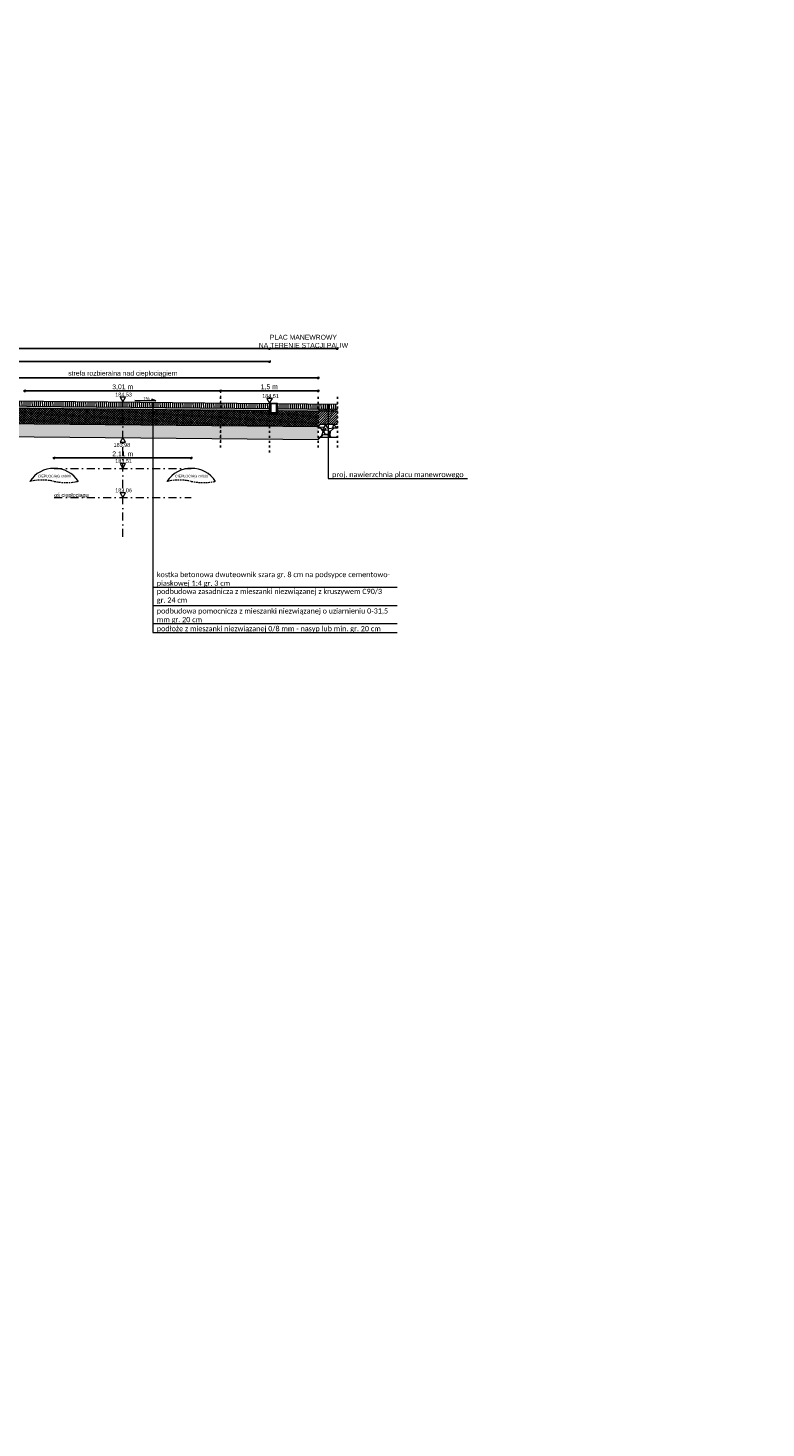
# Model space of a CAD drawing. Extents: x 8014 to 6635291, y -5609 to 5765892.
# Tile 147 of 158: x 6603639 to 6604775, y 5733802 to 5735956. Entities that reach past the tile are written whole.
import ezdxf
from ezdxf.enums import TextEntityAlignment as Align

# ---------------------------------------------------------------- set-up
doc = ezdxf.new("R2010")
doc.units = 0
doc.header["$PDSIZE"] = 0.75
for name, pattern in [('( Dashed )', [0.75, 0.5, -0.25]), ('ACAD_ISO03W100', [30, 12, -18]), ('DASHDOT2', [0.5, 0.25, -0.125, 0, -0.125])]:
    doc.linetypes.add(name, pattern=pattern)
doc.layers.get('0').update_dxf_attribs({"linetype": 'CONTINUOUS'})
doc.layers.get('Defpoints').update_dxf_attribs({"linetype": 'CONTINUOUS'})
doc.layers.add('a_zieleń', color=80, linetype='CONTINUOUS')
doc.layers.add('KFG-OPIS', color=7, linetype='CONTINUOUS', lineweight=0)
doc.layers.add('LSEC_____233', color=7, linetype='CONTINUOUS', lineweight=5)
doc.styles.add('Arial', font='arial.ttf')
doc.styles.add('calibri', font='calibri.ttf')
doc.styles.add('Style-SWISSLT_1250', font='SWISSLT_1250.shx')
doc.dimstyles.new('1-50', dxfattribs={"dimtxt": 5, "dimasz": 3, "dimexe": 1.25, "dimexo": 0.625, "dimgap": 1, "dimtad": 1, "dimdec": 0, "dimrnd": 0.5, "dimtxsty": 'Arial', "dimblk": 'OBLIQUE', "dimcen": 2, "dimdle": 2, "dimclrd": 7, "dimclrt": 7, "dimadec": 0, "dimazin": 0, "dimtfac": 1, "dimtdec": 0, "dimtmove": 0, "dimatfit": 3, "dimldrblk": 'ARCHTICK', "dimfxl": 2, "dimfxlon": 1, "dimarcsym": 0})
pattern_1 = [(90.57282, (6605907.0548, 5735341.217), (-3.1748413, -0.031742), [])]
pattern_2 = [(38.072824, (6605907.0548, 5735341.21695), (-0.04178485, 0.97845763), [0, -0.77216, 0, -0.8636, 0, -0.8255]), (8.072824, (6605907.0548, 5735341.217), (0.8846687, 1.4425668), [0, -0.41656, 0, -0.69596, 0, -0.2667]), (328.072824, (6605906.43, 5735341.2107), (1.58187694, 0.01869012), [0, -0.254, 0, -0.9144, 0, -1.1938]), (318.072824, (6605906.43, 5735341.2107), (1.5225791, 0.4611037), [0, -0.127, 0, -0.59944, 0, -0.6858])]

# ---------------------------------------------------------------- blocks, each defined once
blk = doc.blocks.new('A$C511C2857')
h = blk.add_hatch()
h.set_pattern_fill('ANSI31', color=256, scale=0.5)
h.set_pattern_definition([(45, (-4121.0912, -3291.1054), (-1.122532, 1.122532), [])])
h.paths.add_polyline_path([(-13, -2), (-15, 0), (-15, -20), (0, -20), (0, 0), (-2, -2), (-2, -18), (-13, -18)])
for p, q in [((-13, -18), (-13, -2)), ((-2, -18), (-13, -18)), ((-2, -2), (-2, -18))]:
    blk.add_line(p, q)
blk.add_lwpolyline([(-15, 0), (0, 0), (0, -20), (-15, -20)], close=True)
at = {"flags": 128}
for points in [[(-13, -2), (-15, 0)], [(-2, -2), (0, 0)]]:
    blk.add_lwpolyline(points, dxfattribs=at)
blk = doc.blocks.new('_Oblique')
at = {"color": 0, "linetype": 'ByBlock', "lineweight": -2}
blk.add_line((-0.5, -0.5), (0.5, 0.5), dxfattribs=at)
blk = doc.blocks.new('*D649')
at = {"color": 7, "lineweight": -2}
blk.add_line((6604013, 5735443), (6602740.9, 5735443), dxfattribs=at)
at = {"color": 0, "lineweight": -2}
for p, q in [((6602742.9, 5735441), (6602742.9, 5735444.2)), ((6604011, 5735441), (6604011, 5735444.2))]:
    blk.add_line(p, q, dxfattribs=at)
at = {"layer": 'Defpoints', "color": 0, "linetype": 'ByBlock', "lineweight": -2}
for p in [(6602742.9, 5735443), (6602742.9, 5735403.4), (6604011, 5735397.2)]:
    blk.add_point(p, dxfattribs=at)
at = {"color": 7, "lineweight": -2, "xscale": 3, "yscale": 3, "zscale": 3, "rotation": 180}
blk.add_blockref('_Oblique', (6602742.9, 5735443), dxfattribs=at)
at = {"color": 7, "lineweight": -2, "xscale": 3, "yscale": 3, "zscale": 3}
blk.add_blockref('_Oblique', (6604011, 5735443), dxfattribs=at)
at = {"color": 7, "linetype": 'ByBlock', "insert": (6603376.9, 5735448.5), "char_height": 7.5, "attachment_point": 5, "style": 'Arial'}
blk.add_mtext('18,24 m', dxfattribs=at)
blk = doc.blocks.new('_Dot')
at = {"color": 0, "linetype": 'ByBlock', "lineweight": -2}
blk.add_line((-0.5, 0), (-1, 0), dxfattribs=at)
at = {"color": 0, "linetype": 'ByBlock', "const_width": 0.5}
blk.add_lwpolyline([(-0.25, 0, 1), (0.25, 0, 1)], format="xyb", close=True, dxfattribs=at)
blk = doc.blocks.new('*D650')
at = {"color": 7, "lineweight": -2}
blk.add_line((6604013, 5735463), (6602740.9, 5735463), dxfattribs=at)
at = {"color": 0, "lineweight": -2}
for p, q in [((6602742.9, 5735461), (6602742.9, 5735464.2)), ((6604011, 5735461), (6604011, 5735464.2))]:
    blk.add_line(p, q, dxfattribs=at)
at = {"layer": 'Defpoints', "color": 0, "linetype": 'ByBlock', "lineweight": -2}
for p in [(6602742.9, 5735463), (6602742.9, 5735416.6), (6604011, 5735423)]:
    blk.add_point(p, dxfattribs=at)
at = {"color": 7, "lineweight": -2, "xscale": 3, "yscale": 3, "zscale": 3, "rotation": 180}
blk.add_blockref('_Oblique', (6602742.9, 5735463), dxfattribs=at)
at = {"color": 7, "lineweight": -2, "xscale": 3, "yscale": 3, "zscale": 3}
blk.add_blockref('_Oblique', (6604011, 5735463), dxfattribs=at)
at = {"color": 7, "linetype": 'ByBlock', "insert": (6603376.9, 5735467.8), "char_height": 7.5, "attachment_point": 5, "style": 'Arial'}
blk.add_mtext('ZJAZD NR 1', dxfattribs=at)
blk = doc.blocks.new('*D651')
at = {"color": 7, "lineweight": -2}
blk.add_line((6604008.9, 5735463), (6604117.1, 5735463), dxfattribs=at)
at = {"color": 0, "lineweight": -2}
for p, q in [((6604010.9, 5735461), (6604010.9, 5735464.2)), ((6604115.1, 5735461), (6604115.1, 5735464.2))]:
    blk.add_line(p, q, dxfattribs=at)
at = {"layer": 'Defpoints', "color": 0, "linetype": 'ByBlock', "lineweight": -2}
for p in [(6604115.1, 5735463), (6604115.1, 5735417.1), (6604010.9, 5735399.7)]:
    blk.add_point(p, dxfattribs=at)
at = {"color": 7, "lineweight": -2, "xscale": 3, "yscale": 3, "zscale": 3, "rotation": 180}
blk.add_blockref('_Oblique', (6604010.9, 5735463), dxfattribs=at)
at = {"color": 7, "lineweight": -2, "xscale": 3, "yscale": 3, "zscale": 3}
blk.add_blockref('_Oblique', (6604115.1, 5735463), dxfattribs=at)
at = {"color": 7, "linetype": 'ByBlock', "insert": (6604063, 5735474.2), "char_height": 7.5, "attachment_point": 5, "style": 'Arial'}
blk.add_mtext('PLAC MANEWROWY \\PNA TERENIE STACJI PALIW', dxfattribs=at)
blk = doc.blocks.new('*D661')
at = {"color": 7, "lineweight": -2}
blk.add_line((6603482.5, 5735418), (6604087.5, 5735418), dxfattribs=at)
at = {"color": 0, "lineweight": -2}
for p, q in [((6603484.5, 5735416), (6603484.5, 5735419.3)), ((6604085.5, 5735416), (6604085.5, 5735419.3))]:
    blk.add_line(p, q, dxfattribs=at)
at = {"layer": 'Defpoints', "color": 0, "linetype": 'ByBlock', "lineweight": -2}
for p in [(6604085.5, 5735418), (6603484.5, 5735402), (6604085.5, 5735402)]:
    blk.add_point(p, dxfattribs=at)
at = {"color": 7, "lineweight": -2, "xscale": 3, "yscale": 3, "zscale": 3, "rotation": 180}
blk.add_blockref('_Oblique', (6603484.5, 5735418), dxfattribs=at)
at = {"color": 7, "lineweight": -2, "xscale": 3, "yscale": 3, "zscale": 3}
blk.add_blockref('_Oblique', (6604085.5, 5735418), dxfattribs=at)
at = {"color": 7, "linetype": 'ByBlock', "insert": (6603785, 5735424), "char_height": 7.5, "attachment_point": 5, "style": 'Arial'}
blk.add_mtext('strefa rozbieralna nad ciepłociągiem', dxfattribs=at)
blk = doc.blocks.new('*D663')
at = {"color": 7, "lineweight": -2}
blk.add_line((6603677.5, 5735294.8), (6603892.5, 5735294.8), dxfattribs=at)
at = {"color": 0, "lineweight": -2}
for p, q in [((6603679.5, 5735292.8), (6603679.5, 5735296)), ((6603890.5, 5735292.8), (6603890.5, 5735296))]:
    blk.add_line(p, q, dxfattribs=at)
at = {"layer": 'Defpoints', "color": 0, "linetype": 'ByBlock', "lineweight": -2}
for p in [(6603890.5, 5735294.8), (6603679.5, 5735278.7), (6603890.5, 5735278.7)]:
    blk.add_point(p, dxfattribs=at)
at = {"color": 7, "lineweight": -2, "xscale": 3, "yscale": 3, "zscale": 3, "rotation": 180}
blk.add_blockref('_Oblique', (6603679.5, 5735294.8), dxfattribs=at)
at = {"color": 7, "lineweight": -2, "xscale": 3, "yscale": 3, "zscale": 3}
blk.add_blockref('_Oblique', (6603890.5, 5735294.8), dxfattribs=at)
at = {"color": 7, "linetype": 'ByBlock', "insert": (6603785, 5735300.3), "char_height": 7.5, "attachment_point": 5, "style": 'Arial'}
blk.add_mtext('2,11 m', dxfattribs=at)
blk = doc.blocks.new('*D665')
at = {"color": 7, "lineweight": -2}
blk.add_line((6603933.5, 5735398), (6604087.5, 5735398), dxfattribs=at)
at = {"color": 0, "lineweight": -2}
for p, q in [((6603935.5, 5735396), (6603935.5, 5735399.3)), ((6604085.5, 5735396), (6604085.5, 5735399.3))]:
    blk.add_line(p, q, dxfattribs=at)
at = {"layer": 'Defpoints', "color": 0, "linetype": 'ByBlock', "lineweight": -2}
for p in [(6603935.5, 5735384), (6604085.5, 5735398), (6604085.5, 5735384)]:
    blk.add_point(p, dxfattribs=at)
at = {"color": 7, "lineweight": -2, "xscale": 3, "yscale": 3, "zscale": 3, "rotation": 180}
blk.add_blockref('_Oblique', (6603935.5, 5735398), dxfattribs=at)
at = {"color": 7, "lineweight": -2, "xscale": 3, "yscale": 3, "zscale": 3}
blk.add_blockref('_Oblique', (6604085.5, 5735398), dxfattribs=at)
at = {"color": 7, "linetype": 'ByBlock', "insert": (6604010.5, 5735403.6), "char_height": 7.5, "attachment_point": 5, "style": 'Arial'}
blk.add_mtext('1,5 m', dxfattribs=at)
blk = doc.blocks.new('*D666')
at = {"color": 7, "lineweight": -2}
blk.add_line((6603632.5, 5735398), (6603937.5, 5735398), dxfattribs=at)
at = {"color": 0, "lineweight": -2}
for p, q in [((6603634.5, 5735396), (6603634.5, 5735399.3)), ((6603935.5, 5735398), (6603935.5, 5735399.3))]:
    blk.add_line(p, q, dxfattribs=at)
at = {"layer": 'Defpoints', "color": 0, "linetype": 'ByBlock', "lineweight": -2}
for p in [(6603634.5, 5735384), (6603935.5, 5735398), (6603935.5, 5735398)]:
    blk.add_point(p, dxfattribs=at)
at = {"color": 7, "lineweight": -2, "xscale": 3, "yscale": 3, "zscale": 3, "rotation": 180}
blk.add_blockref('_Oblique', (6603634.5, 5735398), dxfattribs=at)
at = {"color": 7, "lineweight": -2, "xscale": 3, "yscale": 3, "zscale": 3}
blk.add_blockref('_Oblique', (6603935.5, 5735398), dxfattribs=at)
at = {"color": 7, "linetype": 'ByBlock', "insert": (6603785, 5735403.6), "char_height": 7.5, "attachment_point": 5, "style": 'Arial'}
blk.add_mtext('3,01 m', dxfattribs=at)

msp = doc.modelspace()

# ---------------------------------------------------------------- hatches: boundary and pattern name
at = {"lineweight": 13}
h = msp.add_hatch(dxfattribs=at)
h.set_pattern_fill('ANSI31', color=256, angle=135.572824, style=0)
h.set_pattern_definition([(90.57282, (6605907.0548, 5735341.217), (-3.1748413, -0.031742), [])])
h.paths.add_polyline_path([(6603423.801, 5735376.58), (6603413.982, 5735381.368), (6603413.949, 5735384.678), (6604011.023, 5735378.707), (6604008.033, 5735370.738)])
at = {"lineweight": 5}
h = msp.add_hatch(dxfattribs=at)
h.set_pattern_fill('AR-SAND', color=256, scale=0.02, angle=180.572824, style=0)
h.set_pattern_definition([(38.072824, (6605907.0548, 5735341.21695), (-0.04178485, 0.97845763), [0, -0.77216, 0, -0.8636, 0, -0.8255]), (8.072824, (6605907.0548, 5735341.217), (0.8846687, 1.4425668), [0, -0.41656, 0, -0.69596, 0, -0.2667]), (328.072824, (6605906.43, 5735341.2107), (1.58187694, 0.01869012), [0, -0.254, 0, -0.9144, 0, -1.1938]), (318.072824, (6605906.43, 5735341.2107), (1.5225791, 0.4611037), [0, -0.127, 0, -0.59944, 0, -0.6858])])
h.paths.add_polyline_path([(6603430.082, 5735373.518), (6604011.023, 5735367.709), (6604011.023, 5735370.708), (6603423.801, 5735376.58)])
at = {"lineweight": 13}
h = msp.add_hatch(dxfattribs=at)
h.set_pattern_fill('ANSI37', color=30, scale=0.8, angle=180.57285, style=0)
h.set_pattern_definition([(225.57285, (1458.243, -1.4999), (1.8139182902, -1.7780046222), []), (315.57285, (1458.243, -1.4999), (1.7780046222, 1.8139182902), [])])
h.paths.add_polyline_path([(6604023.023, 5735367.589), (6604023.023, 5735362.587), (6604011.023, 5735362.587), (6604011.023, 5735367.709), (6603484.538, 5735372.974), (6603484.538, 5735348.977), (6604085.523, 5735342.967), (6604085.523, 5735366.964)])
h = msp.add_hatch(dxfattribs=at)
h.set_pattern_fill('ANSI31', color=256, angle=135.572824, style=0)
h.set_pattern_definition(pattern_1)
h.paths.add_polyline_path([(6604023.023, 5735370.588), (6604085.523, 5735369.963), (6604085.523, 5735377.962), (6604023.023, 5735378.587)])
at = {"lineweight": 5}
h = msp.add_hatch(dxfattribs=at)
h.set_pattern_fill('AR-SAND', color=256, scale=0.02, angle=180.572824, style=0)
h.set_pattern_definition(pattern_2)
h.paths.add_polyline_path([(6604026.378, 5735367.555), (6604085.523, 5735366.964), (6604085.523, 5735369.963), (6604026.378, 5735370.555)])
h.paths.add_polyline_path([(6604023.023, 5735367.589), (6604026.378, 5735367.555), (6604026.378, 5735370.555), (6604023.023, 5735370.588)])
at = {"lineweight": 13}
h = msp.add_hatch(dxfattribs=at)
h.set_pattern_fill('ANSI31', color=256, angle=135.572824, style=0)
h.set_pattern_definition(pattern_1)
h.paths.add_polyline_path([(6604085.523, 5735369.963), (6604115.188, 5735369.667), (6604115.188, 5735377.665), (6604085.523, 5735377.962)])
at = {"lineweight": 5}
h = msp.add_hatch(dxfattribs=at)
h.set_pattern_fill('AR-SAND', color=256, scale=0.02, angle=180.572824, style=0)
h.set_pattern_definition(pattern_2)
h.paths.add_polyline_path([(6604085.523, 5735366.964), (6604115.188, 5735366.667), (6604115.188, 5735369.667), (6604085.523, 5735369.963)])
at = {"lineweight": 13}
h = msp.add_hatch(dxfattribs=at)
h.set_pattern_fill('ANSI31', color=256, scale=0.8, angle=180.572824, style=0)
h.set_pattern_definition([(45.57282, (6605907.0548, 5735341.217), (-1.8139175, 1.7780054), [])])
h.paths.add_polyline_path([(6604085.523, 5735342.967), (6604089.523, 5735346.927), (6604115.188, 5735346.67), (6604115.188, 5735366.667), (6604085.523, 5735366.964)])
h = msp.add_hatch(dxfattribs=at)
h.set_pattern_fill('GRAVEL', color=30, angle=180.572824, style=0)
h.set_pattern_definition([(228.58561, (6605925.088, 5735362.7985), (-200.9044162, -230.6200676), [3.41721, -338.30484]), (185.542565, (6605922.8274, 5735360.2358), (304.5308306, 28.44597027), [5.86405, -580.54049]), (133.08327, (6605916.9908, 5735359.6694), (256.7806078, -276.8466713), [4.13482, -409.34723]), (267.846513, (6605907.1488, 5735353.2207), (20.3200003, 508.2285486), [5.34005, -528.66437]), (293.40648, (6605906.9481, 5735347.8844), (-130.04089125, 303.51508464), [5.23634, -518.39808]), (357.846513, (6605909.0283, 5735343.079), (-508.2285486, 20.3200003), [5.34005, -528.66437]), (38.267065, (6605914.36455, 5735342.8783), (-327.64413264, -257.2884808), [7.06194, -699.13115]), (72.828153, (6605919.9091, 5735347.252), (172.20451086, 560.5496289), [6.6672, -660.05257]), (122.00239, (6605921.8775, 5735353.622), (-206.4910196, 328.1520057), [5.35813, -530.45546]), (175.80918, (6605919.038, 5735358.1658), (279.6399731, -22.605429), [6.11713, -299.73937]), (222.970262, (6605912.9372, 5735358.6128), (-301.99146552, -282.43327487), [7.91078, -783.16773]), (139.3869, (6605932.296, 5735353.218), (-179.3147333, 150.614828), [2.70005, -267.30566]), (172.04206, (6605930.2464, 5735354.9757), (330.6913709, -47.4962864), [5.13682, -508.5464]), (225.5728, (6605925.159, 5735355.687), (0.25394, -25.39873), [3.5921, -32.32893]), (203.77141, (6605923.3506, 5735358.717), (126.48578, 52.067144), [1.93441, -191.50622]), (292.37423, (6605921.5804, 5735357.937), (-26.16054, 75.942255), [2.73566, -134.04753]), (31.53658, (6605922.6217, 5735355.4075), (75.688319, 51.559271), [4.4432, -143.66298]), (162.13788, (6605926.409, 5735357.7315), (51.051398, -24.890858), [3.21287, -77.10898]), (16.962364, (6605906.8491, 5735357.7899), (253.2254965, 78.735557), [4.50088, -445.58827]), (70.919, (6605911.1542, 5735359.103), (-98.8016207, -280.4017827), [3.776, -373.82216]), (293.77141, (6605926.358, 5735362.8112), (-52.067144, 126.48578), [3.8688, -189.57184]), (344.183284, (6605927.9173, 5735359.2706), (-254.7491156, 73.6568266), [4.50088, -445.58827]), (340.01678, (6605907.0065, 5735342.0427), (-127.501526, 49.5277786), [4.34035, -212.67734]), (295.347965, (6605911.0856, 5735340.5594), (-129.7869549, 278.116354), [3.63672, -360.03593]), (67.37423, (6605926.8658, 5735337.415), (49.5277786, 127.501526), [3.8688, -189.57184]), (17.92685, (6605928.3542, 5735340.9861), (-329.1677518, -104.8960972), [4.25783, -421.52376]), (70.01678, (6605914.4204, 5735337.2906), (-49.5277786, -127.501526), [2.17018, -214.84752]), (101.88276, (6605925.342, 5735337.4), (-26.414477, 101.340986), [1.29515, -128.21995]), (166.53658, (6605925.075, 5735338.667), (76.450128, -24.636921), [5.23634, -99.49055]), (186.58183, (6605919.9827, 5735339.8863), (253.7333695, 27.9380958), [4.85267, -480.41365]), (304.2629, (6605922.6446, 5735353.1216), (-25.906604, 50.543525), [3.66324, -87.91776]), (353.73005, (6605924.7069, 5735350.0941), (432.2862933, -46.48054037), [6.39557, -633.1601]), (61.51822, (6605931.0642, 5735349.3956), (-99.8173668, -178.8068603), [2.61508, -258.89392]), (90.5728, (6605932.311, 5735351.694), (-25.65267, 25.1448), [1.524, -23.876]), (120.82926, (6605919.4671, 5735340.6432), (103.372478, -176.7753682), [3.52867, -349.3394]), (48.58561, (6605917.6588, 5735343.6733), (200.9044162, 230.6200676), [6.83443, -334.88762]), (0.5728, (6605922.18, 5735348.8), (25.1448, 25.65267), [6.604, -18.796]), (325.87767, (6605928.7834, 5735348.8648), (255.7648618, -175.2517489), [4.0161, -397.59317]), (254.62743, (6605932.108, 5735346.612), (-24.3829845, -101.848859), [3.6983, -181.2165]), (208.2188, (6605931.1277, 5735343.0459), (-480.0365163, -258.81209985), [6.02145, -596.12464]), (175.998903, (6605925.8219, 5735340.1987), (-330.43743436, 22.09755586), [6.3703, -630.65846])])
h.paths.add_polyline_path([(6604085.523, 5735322.97), (6604085.523, 5735342.967), (6603484.538, 5735348.977), (6603484.538, 5735328.98)])
h = msp.add_hatch(dxfattribs=at)
h.set_pattern_fill('GRAVEL', color=256, angle=180.572824, style=0)
h.set_pattern_definition([(228.58561, (6605925.088, 5735362.7985), (-200.9044162, -230.6200676), [3.4172, -338.30484]), (185.542565, (6605922.8274, 5735360.2358), (304.5308306, 28.4459703), [5.86405, -580.5405]), (133.08327, (6605916.9908, 5735359.6694), (256.7806078, -276.8466713), [4.13482, -409.34723]), (267.84651, (6605907.1488, 5735353.2207), (20.3200003, 508.2285486), [5.34005, -528.66437]), (293.40648, (6605906.9481, 5735347.8844), (-130.04089125, 303.5150846), [5.23634, -518.39808]), (357.84651, (6605909.0283, 5735343.079), (-508.2285486, 20.3200003), [5.34005, -528.66437]), (38.267065, (6605914.36455, 5735342.8783), (-327.64413264, -257.2884808), [7.06194, -699.13115]), (72.82815, (6605919.9091, 5735347.252), (172.20451086, 560.5496289), [6.6672, -660.05257]), (122.00239, (6605921.8775, 5735353.622), (-206.4910196, 328.1520057), [5.35813, -530.45546]), (175.80918, (6605919.038, 5735358.1658), (279.6399731, -22.605429), [6.11713, -299.73937]), (222.97026, (6605912.9372, 5735358.6128), (-301.99146552, -282.43327487), [7.91078, -783.16773]), (139.3869, (6605932.296, 5735353.218), (-179.3147333, 150.614828), [2.70005, -267.30566]), (172.04206, (6605930.2464, 5735354.9757), (330.6913709, -47.4962864), [5.13682, -508.5464]), (225.5728, (6605925.159, 5735355.687), (0.25394, -25.39873), [3.5921, -32.32893]), (203.77141, (6605923.3506, 5735358.717), (126.48578, 52.067144), [1.9344, -191.50622]), (292.37423, (6605921.5804, 5735357.937), (-26.16054, 75.942255), [2.73566, -134.04753]), (31.53658, (6605922.6217, 5735355.4075), (75.688319, 51.559271), [4.4432, -143.66298]), (162.1379, (6605926.409, 5735357.7315), (51.051398, -24.890858), [3.21287, -77.10898]), (16.96236, (6605906.8491, 5735357.7899), (253.2254965, 78.735557), [4.50088, -445.58827]), (70.919, (6605911.1542, 5735359.103), (-98.8016207, -280.4017827), [3.776, -373.82216]), (293.77141, (6605926.358, 5735362.8112), (-52.067144, 126.48578), [3.8688, -189.57184]), (344.18328, (6605927.9173, 5735359.2706), (-254.7491156, 73.6568266), [4.50088, -445.58827]), (340.01678, (6605907.0065, 5735342.0427), (-127.501526, 49.5277786), [4.34035, -212.67734]), (295.34796, (6605911.0856, 5735340.5594), (-129.7869549, 278.116354), [3.63672, -360.03593]), (67.37423, (6605926.8658, 5735337.415), (49.5277786, 127.501526), [3.8688, -189.57184]), (17.92685, (6605928.3542, 5735340.9861), (-329.1677518, -104.8960972), [4.25783, -421.52376]), (70.01678, (6605914.4204, 5735337.2906), (-49.5277786, -127.501526), [2.17018, -214.84752]), (101.88276, (6605925.342, 5735337.4), (-26.414477, 101.340986), [1.29515, -128.21995]), (166.53658, (6605925.075, 5735338.667), (76.450128, -24.636921), [5.23634, -99.49055]), (186.58183, (6605919.9827, 5735339.8863), (253.7333695, 27.9380958), [4.85267, -480.41365]), (304.2629, (6605922.6446, 5735353.1216), (-25.906604, 50.543525), [3.66324, -87.91776]), (353.73005, (6605924.7069, 5735350.0941), (432.2862933, -46.48054037), [6.39557, -633.1601]), (61.51822, (6605931.0642, 5735349.3956), (-99.8173668, -178.8068603), [2.61508, -258.89392]), (90.5728, (6605932.311, 5735351.694), (-25.65267, 25.1448), [1.524, -23.876]), (120.82926, (6605919.4671, 5735340.6432), (103.372478, -176.7753682), [3.52867, -349.3394]), (48.58561, (6605917.6588, 5735343.6733), (200.9044162, 230.6200676), [6.83443, -334.88762]), (0.5728, (6605922.18, 5735348.8), (25.1448, 25.65267), [6.604, -18.796]), (325.87767, (6605928.7834, 5735348.8648), (255.7648618, -175.2517489), [4.0161, -397.59317]), (254.62743, (6605932.108, 5735346.612), (-24.3829845, -101.848859), [3.6983, -181.2165]), (208.2188, (6605931.1277, 5735343.0459), (-480.0365163, -258.81209985), [6.02145, -596.12464]), (175.9989, (6605925.8219, 5735340.1987), (-330.43743436, 22.09755586), [6.3703, -630.65846])])
h.paths.add_polyline_path([(6604085.523, 5735322.97), (6604089.523, 5735326.93), (6604115.188, 5735326.673), (6604115.188, 5735346.67), (6604089.523, 5735346.927), (6604085.523, 5735342.967)])
at = {"layer": 'a_zieleń', "transparency": 33554687}
h = msp.add_hatch(dxfattribs=at)
h.set_pattern_fill('ANSI31', color=256, scale=2, angle=0.541558)
h.set_pattern_definition([(45.54155787, (6600987.53512, 5732094.77134), (-0.1784396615, 0.175097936), [])])
edge = h.paths.add_edge_path()
edge.add_line((6601184.523, 5731785.715), (6601184.767, 5731785.473))
edge.add_line((6601184.767, 5731785.473), (6601208.79, 5731802.27))
edge.add_line((6601208.79, 5731802.27), (6601211.05, 5731814.48))
edge.add_line((6601211.05, 5731814.48), (6601142.151, 5731813.823))
edge.add_arc((6601143.698, 5731819.102), 5.501, 253.660343, 270.547511)
edge.add_line((6601143.751, 5731813.601), (6601191.034, 5731814.053))
edge.add_arc((6601191.122, 5731812.113), 1.942, 359.837408, 92.593968, ccw=False)
edge.add_line((6601193.063, 5731812.108), (6601193.074, 5731811.004))
edge.add_line((6601193.074, 5731811.004), (6601197.383, 5731811.045))
edge.add_line((6601197.383, 5731811.045), (6601197.425, 5731806.621))
edge.add_line((6601197.425, 5731806.621), (6601199.732, 5731806.642))
edge.add_line((6601199.732, 5731806.642), (6601199.803, 5731799.171))
edge.add_line((6601199.803, 5731799.171), (6601197.516, 5731797.165))
edge.add_line((6601197.516, 5731797.165), (6601194.216, 5731797.133))
edge.add_line((6601194.216, 5731797.133), (6601194.251, 5731793.47))
edge.add_arc((6601191.538, 5731793.658), 2.72, 281.089447, 356.035789, ccw=False)
edge.add_line((6601192.061, 5731790.989), (6601185.152, 5731786.156))
edge.add_arc((71774552.687, -87417922.681), 113685689.918, 124.97904394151, 124.97904432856)
h.paths.add_polyline_path([(6601204.906, 5731809.178), (6601202.577, 5731808.579), (6601203.741, 5731808.879)], flags=16)

# ---------------------------------------------------------------- linework, layer by layer
for p, q in [((6603803.455, 5735382.94), (6603835.956, 5735382.711)), ((6603835.956, 5735382.711), (6603829.427, 5735385.331))]:
    msp.add_line(p, q)
at = {"lineweight": 13}
for points in [[(6603413.949, 5735384.678), (6604011.023, 5735378.707)], [(6603423.801, 5735376.58), (6604011.023, 5735370.708)], [(6603430.082, 5735373.518), (6604011.023, 5735367.709)], [(6604023.023, 5735378.587), (6604115.188, 5735377.665)], [(6604023.023, 5735370.588), (6604115.188, 5735369.667)], [(6604023.023, 5735367.589), (6604115.188, 5735366.667)], [(6603480.616, 5735353.016), (6603484.538, 5735348.977), (6604085.523, 5735342.967), (6604089.523, 5735346.927)], [(6604089.523, 5735346.927), (6604115.188, 5735346.67)], [(6603480.67, 5735332.963), (6603484.538, 5735328.98), (6604085.523, 5735322.97), (6604089.523, 5735326.93)], [(6604089.523, 5735326.93), (6604115.188, 5735326.673)]]:
    msp.add_lwpolyline(points, dxfattribs=at)
at = {"lineweight": 5}
for points in [[(6603785.023, 5735380.967), (6603789.185, 5735388.175), (6603780.862, 5735388.175)], [(6604011.023, 5735378.827), (6604015.185, 5735386.035), (6604006.862, 5735386.035)], [(6603785.023, 5735325.975), (6603780.862, 5735318.766), (6603789.185, 5735318.766)], [(6603785.023, 5735278.707), (6603789.185, 5735285.915), (6603780.862, 5735285.915)], [(6603785.023, 5735233.707), (6603789.185, 5735240.915), (6603780.862, 5735240.915)]]:
    msp.add_lwpolyline(points, close=True, dxfattribs=at)
at = {"linetype": 'DASHDOT2', "lineweight": 9, "ltscale": 50}
for points in [[(6603785.023, 5735173.207), (6603785.023, 5735384.207)], [(6603679.523, 5735278.707), (6603890.523, 5735278.707)], [(6603679.523, 5735233.707), (6603890.523, 5735233.707)]]:
    msp.add_lwpolyline(points, dxfattribs=at)
at = {"linetype": 'ACAD_ISO03W100', "lineweight": 15, "ltscale": 0.25}
msp.add_lwpolyline([(6603935.523, 5735397.683), (6603935.523, 5735318.713)], dxfattribs=at)
at = {"linetype": 'ACAD_ISO03W100', "ltscale": 0.25}
for points in [[(6603935.523, 5735388.707), (6603935.523, 5735309.738)], [(6604011.023, 5735388.707), (6604011.023, 5735301.27)], [(6604085.523, 5735388.707), (6604085.523, 5735309.738)], [(6604115.188, 5735388.707), (6604115.188, 5735309.738)]]:
    msp.add_lwpolyline(points, dxfattribs=at)
at = {"linetype": '( Dashed )', "lineweight": 15, "ltscale": 5}
for points in [[(6603642.107, 5735258.707, -0.1069045), (6603679.523, 5735258.707, 0.1069045), (6603716.94, 5735258.707)], [(6603853.107, 5735258.707, -0.1069045), (6603890.523, 5735258.707, 0.1069045), (6603927.94, 5735258.707)]]:
    msp.add_lwpolyline(points, format="xyb", dxfattribs=at)
at = {"lineweight": 15}
for centre in [(6603679.523, 5735233.707), (6603890.523, 5735233.707)]:
    msp.add_arc(centre, 45, 33.748989, 146.251011, dxfattribs=at)
at = {"layer": 'KFG-OPIS', "color": 5, "ltscale": 25}
for points in [[(6603831.475, 5735380.503), (6603831.475, 5735095.81), (6604206.982, 5735095.81)], [(6604101.087, 5735377.806), (6604101.087, 5735263.061), (6604315.568, 5735263.061)], [(6603831.475, 5735218.114), (6603831.475, 5735067.817), (6604206.982, 5735067.817)], [(6603831.475, 5735190.121), (6603831.475, 5735039.824), (6604206.982, 5735039.824)], [(6603831.475, 5735176.125), (6603831.475, 5735025.827), (6604206.982, 5735025.827)]]:
    msp.add_lwpolyline(points, dxfattribs=at)

# ---------------------------------------------------------------- block references
at = {"lineweight": 50, "xscale": 0.8000000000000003, "yscale": 0.8000000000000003, "zscale": 0.8000000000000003}
msp.add_blockref('A$C511C2857', (6604023.023, 5735378.587), dxfattribs=at)

# ---------------------------------------------------------------- texts
at = {"lineweight": 35, "style": 'Arial'}
for s, height, p in [('184,53', 6, (6603786.334, 5735392.133)), ('184,51', 6, (6604012.334, 5735389.993)), ('183,98', 6, (6603783.713, 5735314.809)), ('183,51', 6, (6603786.334, 5735289.873)), ('CIEPŁOCIĄG cn900', 4, (6603679.815, 5735266.728)), ('CIEPŁOCIĄG cn900', 4, (6603890.815, 5735266.728)), ('oś ciepłociągu', 6, (6603706.083, 5735237.665)), ('183,06', 6, (6603786.334, 5735244.873))]:
    msp.add_text(s, height=height, dxfattribs=at).set_placement(p, align=Align.MIDDLE_CENTER)
at = {"layer": 'KFG-OPIS', "color": 5, "char_height": 7.998, "width": 369.50844, "attachment_point": 7, "style": 'calibri'}
for s, insert in [('proj. nawierzchnia placu manewrowego', (6604107.085, 5735263.061)), ('kostka betonowa dwuteownik szara gr. 8 cm na podsypce cementowo- piaskowej 1:4 gr. 3 cm', (6603837.473, 5735095.81)), ('podbudowa zasadnicza z mieszanki niezwiązanej z kruszywem C90/3 \\Pgr. 24 cm', (6603837.473, 5735069.816)), ('podbudowa pomocnicza z mieszanki niezwiązanej o uziarnieniu 0-31,5 mm gr. 20 cm', (6603837.473, 5735039.824)), ('podłoże z mieszanki niezwiązanej 0/8 mm - nasyp lub min. gr. 20 cm', (6603837.473, 5735025.827))]:
    msp.add_mtext(s, dxfattribs=dict(at, insert=insert))
at = {"layer": 'LSEC_____233', "color": 7, "linetype": 'Continuous', "lineweight": 5, "style": 'Style-SWISSLT_1250'}
msp.add_text('1%%%', height=5, rotation=359.42711, dxfattribs=at).set_placement((6603816.357, 5735385.998), align=Align.MIDDLE_LEFT)

# ---------------------------------------------------------------- dimensions: what is measured, and where the dimension line sits
dim = msp.add_linear_dim(base=(6604115.098, 5735462.974), p1=(6604010.933, 5735399.7), p2=(6604115.098, 5735417.052), angle=0, text='PLAC MANEWROWY \\PNA TERENIE STACJI PALIW', dimstyle='1-50', override={"dimtxt": 7.5, "dimdec": 2, "dimlfac": 0.01, "dimrnd": 0.01, "dimpost": ' m', "dimtxsty": 'Arial', "dimtmove": 1, "dimldrblk": 'Dot'})
dim.commit()
dim.dimension.update_dxf_attribs({"geometry": '*D651', "text_midpoint": (6604063.016, 5735462.974), "dimtype": 160})
for base, p1, p2, text, picture, middle in [((6602742.856, 5735462.974), (6604011.023, 5735422.974), (6602742.856, 5735416.562), 'ZJAZD NR 1', '*D650', (6603376.94, 5735467.803)), ((6602742.856, 5735442.974), (6604011.023, 5735397.2), (6602742.856, 5735403.39), '18,24 m', '*D649', (6603376.94, 5735448.481))]:
    dim = msp.add_linear_dim(base=base, p1=p1, p2=p2, angle=180, text=text, dimstyle='1-50', override={"dimtxt": 7.5, "dimdec": 2, "dimlfac": 0.01, "dimrnd": 0.01, "dimpost": ' m', "dimtxsty": 'Arial', "dimtmove": 1, "dimldrblk": 'Dot'})
    dim.commit()
    dim.dimension.update_dxf_attribs({"geometry": picture, "text_midpoint": middle})
dim = msp.add_aligned_dim(p1=(6603484.538, 5735401.967), p2=(6604085.523, 5735401.967), distance=16.077, text='strefa rozbieralna nad ciepłociągiem', dimstyle='1-50', override={"dimtxt": 7.5, "dimdec": 2, "dimlfac": 0.01, "dimrnd": 0.01, "dimpost": ' m', "dimtxsty": 'Arial', "dimtmove": 1, "dimldrblk": 'Dot'})
dim.commit()
dim.dimension.update_dxf_attribs({"geometry": '*D661', "text_midpoint": (6603785.031, 5735423.961)})
for base, p1, p2, override, picture, middle in [((6603935.523, 5735398.044), (6603634.523, 5735383.972), (6603935.523, 5735398.044), {"dimtxt": 7.5, "dimdec": 2, "dimlfac": 0.01, "dimrnd": 0.01, "dimpost": ' m', "dimtmove": 1, "dimldrblk": 'Dot'}, '*D666', (6603785.023, 5735403.552)), ((6604085.508, 5735398.044), (6603935.523, 5735383.972), (6604085.508, 5735383.972), {"dimscale": 1, "dimtxt": 7.5, "dimdec": 2, "dimlfac": 0.01, "dimrnd": 0.01, "dimpost": ' m', "dimtxsty": 'Arial', "dimtmove": 1, "dimldrblk": 'Dot'}, '*D665', (6604010.516, 5735403.552))]:
    dim = msp.add_linear_dim(base=base, p1=p1, p2=p2, dimstyle='1-50', override=override)
    dim.commit()
    dim.dimension.update_dxf_attribs({"geometry": picture, "text_midpoint": middle})
dim = msp.add_aligned_dim(p1=(6603679.523, 5735278.707), p2=(6603890.523, 5735278.707), distance=16.077, dimstyle='1-50', override={"dimtxt": 7.5, "dimdec": 2, "dimlfac": 0.01, "dimrnd": 0.01, "dimpost": ' m', "dimtxsty": 'Arial', "dimtmove": 1, "dimldrblk": 'Dot'})
dim.commit()
dim.dimension.update_dxf_attribs({"geometry": '*D663', "text_midpoint": (6603785.023, 5735300.292)})

doc.saveas('drawing.dxf')
